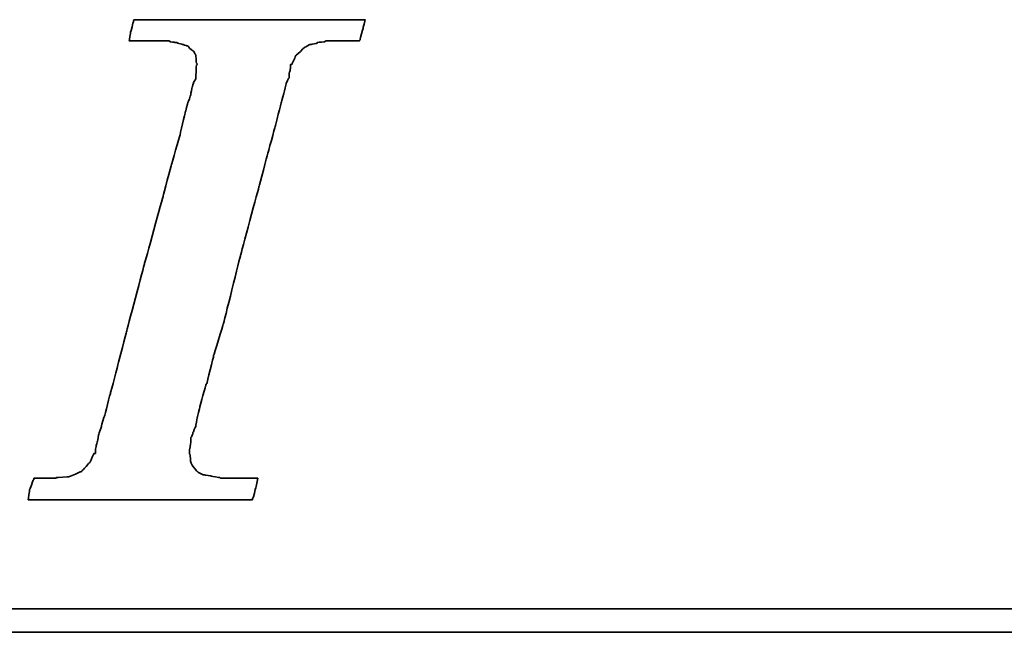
# Model space of a CAD drawing. Header units: millimetres. Extents: x -18 to 587, y -97 to 102.
# Tile 23 of 42: x 436.63 to 445.54, y -44.25 to -38.7. Entities that reach past the tile are written whole.
import ezdxf

# ---------------------------------------------------------------- set-up
doc = ezdxf.new("R2010")
doc.units = ezdxf.units.MM
doc.header["$LTSCALE"] = 0.15
doc.layers.add('DIM', color=4, linetype='CONTINUOUS')
doc.layers.add('layer 1', color=7, linetype='CONTINUOUS')

# ---------------------------------------------------------------- blocks, each defined once
blk = doc.blocks.new('TBI MOTION logo(完整正式版)')
at = {"layer": 'layer 1', "color": 22, "lineweight": 35}
for points, knots in [([(-40.59125, -7.94375), (-40.59125, -7.94375), (-40.97375, -7.94375), (-40.97375, -7.94375), (-40.97375, -7.94375), (-40.97375, -7.94375), (-41.38125, -7.94375), (-41.38125, -7.94375), (-41.38125, -7.94375), (-41.38125, -7.94375), (-41.54875, -7.94375), (-41.54875, -7.94375), (-41.54875, -7.94375), (-41.54875, -7.94375), (-41.59875, -7.94375), (-41.59875, -7.94375), (-41.59875, -7.94375), (-41.59875, -7.94375), (-41.88375, -7.94375), (-41.88375, -7.94375), (-41.88375, -7.94375), (-41.88375, -7.94375), (-41.90875, -7.91875), (-41.90875, -7.91875), (-41.90875, -7.91875), (-41.90875, -7.91875), (-42.19875, -7.87125), (-42.19875, -7.87125), (-42.19875, -7.87125), (-42.19875, -7.87125), (-42.43875, -7.82375), (-42.43875, -7.82375), (-42.43875, -7.82375), (-42.43875, -7.82375), (-42.45875, -7.82375), (-42.45875, -7.82375), (-42.45875, -7.82375), (-42.45875, -7.82375), (-42.48625, -7.82375), (-42.48625, -7.82375), (-42.48625, -7.82375), (-42.48625, -7.82375), (-42.67625, -7.72375), (-42.67625, -7.72375), (-42.67625, -7.72375), (-42.67625, -7.72375), (-42.70125, -7.70375), (-42.70125, -7.70375), (-42.70125, -7.70375), (-42.70125, -7.70375), (-42.72375, -7.67875), (-42.72375, -7.67875), (-42.72375, -7.67875), (-42.72375, -7.67875), (-42.86875, -7.48875), (-42.86875, -7.48875), (-42.86875, -7.48875), (-42.86875, -7.48875), (-42.89375, -7.43875), (-42.89375, -7.43875), (-42.89375, -7.43875), (-42.89375, -7.43875), (-42.91875, -7.38875), (-42.91875, -7.38875), (-42.91875, -7.38875), (-42.91875, -7.38875), (-42.93875, -7.12875), (-42.93875, -7.12875), (-42.93875, -7.12875), (-42.93875, -7.12875), (-42.96375, -7.10375), (-42.96375, -7.10375), (-42.96375, -7.10375), (-42.96375, -7.10375), (-42.96375, -7.05375), (-42.96375, -7.05375), (-42.96375, -7.05375), (-42.96375, -7.05375), (-42.96375, -7.00875), (-42.96375, -7.00875), (-42.96375, -7.00875), (-42.96375, -7.00875), (-42.91875, -6.69625), (-42.91875, -6.69625), (-42.91875, -6.69625), (-42.91875, -6.69625), (-42.91875, -6.62375), (-42.91875, -6.62375), (-42.91875, -6.62375), (-42.91875, -6.62375), (-42.91875, -6.59625), (-42.91875, -6.59625), (-42.91875, -6.59625), (-42.91875, -6.59625), (-42.91875, -6.57375), (-42.91875, -6.57375), (-42.91875, -6.57375), (-42.91875, -6.57375), (-42.91875, -6.52875), (-42.91875, -6.52875), (-42.91875, -6.52875), (-42.91875, -6.52875), (-42.89375, -6.50375), (-42.89375, -6.50375), (-42.89375, -6.50375), (-42.89375, -6.50375), (-42.84375, -6.38375), (-42.84375, -6.38375), (-42.84375, -6.38375), (-42.84375, -6.38375), (-42.84375, -6.35875), (-42.84375, -6.35875), (-42.84375, -6.35875), (-42.84375, -6.35875), (-42.74625, -6.14375), (-42.74625, -6.14375), (-42.74625, -6.14375), (-42.74625, -6.14375), (-42.70125, -5.85375), (-42.70125, -5.85375), (-42.70125, -5.85375), (-42.70125, -5.85375), (-42.60375, -5.47125), (-42.60375, -5.47125), (-42.60375, -5.47125), (-42.60375, -5.47125), (-42.60375, -5.44875), (-42.60375, -5.44875), (-42.60375, -5.44875), (-42.60375, -5.44875), (-42.38875, -4.67875), (-42.38875, -4.67875), (-42.38875, -4.67875), (-42.38875, -4.67875), (-42.36375, -4.65375), (-42.36375, -4.65375), (-42.36375, -4.65375), (-42.36375, -4.65375), (-42.12375, -3.69625), (-42.12375, -3.69625), (-42.12375, -3.69625), (-42.12375, -3.69625), (-42.12375, -3.67374), (-42.12375, -3.67374), (-42.12375, -3.67374), (-42.12375, -3.67374), (-41.78875, -2.59374), (-41.78875, -2.59374), (-41.78875, -2.59374), (-41.78875, -2.59374), (-41.18875, -0.19375), (-41.18875, -0.19375), (-41.18875, -0.19375), (-41.18875, -0.19375), (-40.54375, 2.20624), (-40.54375, 2.20624), (-40.54375, 2.20624), (-40.54375, 2.20624), (-40.25375, 3.30875), (-40.25375, 3.30875), (-40.25375, 3.30875), (-40.25375, 3.30875), (-39.98875, 4.27125), (-39.98875, 4.27125), (-39.98875, 4.27125), (-39.98875, 4.27125), (-39.77375, 5.13125), (-39.77375, 5.13125), (-39.77375, 5.13125), (-39.77375, 5.13125), (-39.67875, 5.47125), (-39.67875, 5.47125), (-39.67875, 5.47125), (-39.67875, 5.47125), (-39.60375, 5.75625), (-39.60375, 5.75625), (-39.60375, 5.75625), (-39.60375, 5.75625), (-39.60375, 5.78125), (-39.60375, 5.78125), (-39.60375, 5.78125), (-39.60375, 5.78125), (-39.50875, 5.97125), (-39.50875, 5.97125), (-39.50875, 5.97125), (-39.50875, 5.97125), (-39.50875, 6.13875), (-39.50875, 6.13875), (-39.50875, 6.13875), (-39.50875, 6.13875), (-39.48625, 6.16625), (-39.48625, 6.16625), (-39.48625, 6.16625), (-39.48625, 6.16625), (-39.46125, 6.28625), (-39.46125, 6.28625), (-39.46125, 6.28625), (-39.46125, 6.28625), (-39.46125, 6.42625), (-39.46125, 6.42625), (-39.46125, 6.42625), (-39.46125, 6.42625), (-39.41375, 6.42625), (-39.41375, 6.42625), (-39.41375, 6.42625), (-39.41375, 6.42625), (-39.29375, 6.69125), (-39.29375, 6.69125), (-39.29375, 6.69125), (-39.29375, 6.69125), (-39.26875, 6.74125), (-39.26875, 6.74125), (-39.26875, 6.74125), (-39.26875, 6.74125), (-39.24375, 6.76625), (-39.24375, 6.76625), (-39.24375, 6.76625), (-39.24375, 6.76625), (-38.98375, 7.00624), (-38.98375, 7.00624), (-38.98375, 7.00624), (-38.98375, 7.00624), (-38.95625, 7.02624), (-38.95625, 7.02624), (-38.95625, 7.02624), (-38.95625, 7.02624), (-38.78875, 7.12624), (-38.78875, 7.12624), (-38.78875, 7.12624), (-38.78875, 7.12624), (-38.76375, 7.12624), (-38.76375, 7.12624), (-38.76375, 7.12624), (-38.76375, 7.12624), (-38.74375, 7.12624), (-38.74375, 7.12624), (-38.74375, 7.12624), (-38.74375, 7.12624), (-38.52875, 7.17125), (-38.52875, 7.17125), (-38.52875, 7.17125), (-38.52875, 7.17125), (-38.52875, 7.19624), (-38.52875, 7.19624), (-38.52875, 7.19624), (-38.52875, 7.19624), (-38.50375, 7.19624), (-38.50375, 7.19624), (-38.50375, 7.19624), (-38.50375, 7.19624), (-38.26125, 7.21875), (-38.26125, 7.21875), (-38.26125, 7.21875), (-38.26125, 7.21875), (-38.23875, 7.24624), (-38.23875, 7.24624), (-38.23875, 7.24624), (-38.23875, 7.24624), (-38.21625, 7.24624), (-38.21625, 7.24624), (-38.21625, 7.24624), (-38.21625, 7.24624), (-38.18875, 7.24624), (-38.18875, 7.24624), (-38.18875, 7.24624), (-38.18875, 7.24624), (-37.90375, 7.24624), (-37.90375, 7.24624), (-37.90375, 7.24624), (-37.90375, 7.24624), (-37.85375, 7.24624), (-37.85375, 7.24624), (-37.85375, 7.24624), (-37.85375, 7.24624), (-37.75875, 7.24624), (-37.75875, 7.24624), (-37.75875, 7.24624), (-37.75875, 7.24624), (-37.42375, 7.24624), (-37.42375, 7.24624), (-37.42375, 7.24624), (-37.42375, 7.24624), (-37.08875, 7.24624), (-37.08875, 7.24624), (-37.08875, 7.24624), (-37.08875, 7.24624), (-37.06375, 7.24624), (-37.06375, 7.24624), (-37.06375, 7.24624), (-37.06375, 7.24624), (-37.06375, 7.26624), (-37.06375, 7.26624), (-37.06375, 7.26624), (-37.06375, 7.26624), (-37.03875, 7.29125), (-37.03875, 7.29125), (-37.03875, 7.29125), (-37.03875, 7.29125), (-37.03875, 7.31625), (-37.03875, 7.31625), (-37.03875, 7.31625), (-37.03875, 7.31625), (-36.94125, 7.67625), (-36.94125, 7.67625), (-36.94125, 7.67625), (-36.94125, 7.67625), (-36.86875, 7.98625), (-36.86875, 7.98625), (-36.86875, 7.98625), (-36.86875, 7.98625), (-36.98875, 7.98625), (-36.98875, 7.98625), (-36.98875, 7.98625), (-36.98875, 7.98625), (-37.42375, 7.98625), (-37.42375, 7.98625), (-37.42375, 7.98625), (-37.42375, 7.98625), (-37.94875, 7.98625), (-37.94875, 7.98625), (-37.94875, 7.98625), (-37.94875, 7.98625), (-38.57375, 7.98625), (-38.57375, 7.98625), (-38.57375, 7.98625), (-38.57375, 7.98625), (-39.29375, 7.98625), (-39.29375, 7.98625), (-39.29375, 7.98625), (-39.29375, 7.98625), (-40.82875, 7.98625), (-40.82875, 7.98625), (-40.82875, 7.98625), (-40.82875, 7.98625), (-42.36375, 7.98625), (-42.36375, 7.98625), (-42.36375, 7.98625), (-42.36375, 7.98625), (-43.08375, 7.98625), (-43.08375, 7.98625), (-43.08375, 7.98625), (-43.08375, 7.98625), (-43.70875, 7.98625), (-43.70875, 7.98625), (-43.70875, 7.98625), (-43.70875, 7.98625), (-44.23375, 7.98625), (-44.23375, 7.98625), (-44.23375, 7.98625), (-44.23375, 7.98625), (-44.66875, 7.98625), (-44.66875, 7.98625), (-44.66875, 7.98625), (-44.66875, 7.98625), (-44.88375, 7.98625), (-44.88375, 7.98625), (-44.88375, 7.98625), (-44.88375, 7.98625), (-44.90875, 7.94125), (-44.90875, 7.94125), (-44.90875, 7.94125), (-44.90875, 7.94125), (-44.90875, 7.91625), (-44.90875, 7.91625), (-44.90875, 7.91625), (-44.90875, 7.91625), (-45.00375, 7.55625), (-45.00375, 7.55625), (-45.00375, 7.55625), (-45.00375, 7.55625), (-45.05375, 7.24624), (-45.05375, 7.24624), (-45.05375, 7.24624), (-45.05375, 7.24624), (-44.61875, 7.24624), (-44.61875, 7.24624), (-44.61875, 7.24624), (-44.61875, 7.24624), (-44.11375, 7.24624), (-44.11375, 7.24624), (-44.11375, 7.24624), (-44.11375, 7.24624), (-43.99375, 7.24624), (-43.99375, 7.24624), (-43.99375, 7.24624), (-43.99375, 7.24624), (-43.94625, 7.24624), (-43.94625, 7.24624), (-43.94625, 7.24624), (-43.94625, 7.24624), (-43.92374, 7.24624), (-43.92374, 7.24624), (-43.92374, 7.24624), (-43.92374, 7.24624), (-43.65875, 7.24624), (-43.65875, 7.24624), (-43.65875, 7.24624), (-43.65875, 7.24624), (-43.63875, 7.21875), (-43.63875, 7.21875), (-43.63875, 7.21875), (-43.63875, 7.21875), (-43.46875, 7.19624), (-43.46875, 7.19624), (-43.46875, 7.19624), (-43.46875, 7.19624), (-43.39875, 7.19624), (-43.39875, 7.19624), (-43.39875, 7.19624), (-43.39875, 7.19624), (-43.37125, 7.17125), (-43.37125, 7.17125), (-43.37125, 7.17125), (-43.37125, 7.17125), (-43.34875, 7.17125), (-43.34875, 7.17125), (-43.34875, 7.17125), (-43.34875, 7.17125), (-43.20375, 7.12624), (-43.20375, 7.12624), (-43.20375, 7.12624), (-43.20375, 7.12624), (-43.05875, 7.07624), (-43.05875, 7.07624), (-43.05875, 7.07624), (-43.05875, 7.07624), (-43.01375, 7.07624), (-43.01375, 7.07624), (-43.01375, 7.07624), (-43.01375, 7.07624), (-42.98875, 7.02624), (-42.98875, 7.02624), (-42.98875, 7.02624), (-42.98875, 7.02624), (-42.79875, 6.86125), (-42.79875, 6.86125), (-42.79875, 6.86125), (-42.79875, 6.86125), (-42.77375, 6.81125), (-42.77375, 6.81125), (-42.77375, 6.81125), (-42.77375, 6.81125), (-42.74625, 6.76625), (-42.74625, 6.76625), (-42.74625, 6.76625), (-42.74625, 6.76625), (-42.72375, 6.47625), (-42.72375, 6.47625), (-42.72375, 6.47625), (-42.72375, 6.47625), (-42.70125, 6.45124), (-42.70125, 6.45124), (-42.70125, 6.45124), (-42.70125, 6.45124), (-42.70125, 6.42625), (-42.70125, 6.42625), (-42.70125, 6.42625), (-42.70125, 6.42625), (-42.72375, 6.40625), (-42.72375, 6.40625), (-42.72375, 6.40625), (-42.72375, 6.40625), (-42.74625, 5.97125), (-42.74625, 5.97125), (-42.74625, 5.97125), (-42.74625, 5.97125), (-42.74625, 5.94625), (-42.74625, 5.94625), (-42.74625, 5.94625), (-42.74625, 5.94625), (-42.74625, 5.92625), (-42.74625, 5.92625), (-42.74625, 5.92625), (-42.74625, 5.92625), (-42.77375, 5.87625), (-42.77375, 5.87625), (-42.77375, 5.87625), (-42.77375, 5.87625), (-42.81875, 5.80625), (-42.81875, 5.80625), (-42.81875, 5.80625), (-42.81875, 5.80625), (-42.86875, 5.63625), (-42.86875, 5.63625), (-42.86875, 5.63625), (-42.86875, 5.63625), (-42.91875, 5.39625), (-42.91875, 5.39625), (-42.91875, 5.39625), (-42.91875, 5.39625), (-42.91875, 5.37124), (-42.91875, 5.37124), (-42.91875, 5.37124), (-42.91875, 5.37124), (-43.01375, 5.10874), (-43.01375, 5.10874), (-43.01375, 5.10874), (-43.01375, 5.10874), (-43.10875, 4.77124), (-43.10875, 4.77124), (-43.10875, 4.77124), (-43.10875, 4.77124), (-43.29875, 3.95625), (-43.29875, 3.95625), (-43.29875, 3.95625), (-43.29875, 3.95625), (-43.58875, 2.95125), (-43.58875, 2.95125), (-43.58875, 2.95125), (-43.58875, 2.95125), (-43.87375, 1.87125), (-43.87375, 1.87125), (-43.87375, 1.87125), (-43.87375, 1.87125), (-44.52625, -0.50374), (-44.52625, -0.50374), (-44.52625, -0.50374), (-44.52625, -0.50374), (-45.14875, -2.85375), (-45.14875, -2.85375), (-45.14875, -2.85375), (-45.14875, -2.85375), (-45.43375, -3.95875), (-45.43375, -3.95875), (-45.43375, -3.95875), (-45.43375, -3.95875), (-45.69875, -4.96875), (-45.69875, -4.96875), (-45.69875, -4.96875), (-45.69875, -4.96875), (-45.91375, -5.78375), (-45.91375, -5.78375), (-45.91375, -5.78375), (-45.91375, -5.78375), (-46.01375, -6.11875), (-46.01375, -6.11875), (-46.01375, -6.11875), (-46.01375, -6.11875), (-46.01375, -6.14375), (-46.01375, -6.14375), (-46.01375, -6.14375), (-46.01375, -6.14375), (-46.10875, -6.40875), (-46.10875, -6.40875), (-46.10875, -6.40875), (-46.10875, -6.40875), (-46.15375, -6.64875), (-46.15375, -6.64875), (-46.15375, -6.64875), (-46.15375, -6.64875), (-46.20375, -6.83875), (-46.20375, -6.83875), (-46.20375, -6.83875), (-46.20375, -6.83875), (-46.22875, -6.93375), (-46.22875, -6.93375), (-46.22875, -6.93375), (-46.22875, -6.93375), (-46.22875, -7.07875), (-46.22875, -7.07875), (-46.22875, -7.07875), (-46.22875, -7.07875), (-46.27375, -7.07875), (-46.27375, -7.07875), (-46.27375, -7.07875), (-46.27375, -7.07875), (-46.39375, -7.34375), (-46.39375, -7.34375), (-46.39375, -7.34375), (-46.39375, -7.34375), (-46.39375, -7.36875), (-46.39375, -7.36875), (-46.39375, -7.36875), (-46.39375, -7.36875), (-46.42125, -7.38875), (-46.42125, -7.38875), (-46.42125, -7.38875), (-46.42125, -7.38875), (-46.68375, -7.67875), (-46.68375, -7.67875), (-46.68375, -7.67875), (-46.68375, -7.67875), (-46.70875, -7.70375), (-46.70875, -7.70375), (-46.70875, -7.70375), (-46.70875, -7.70375), (-46.75375, -7.72375), (-46.75375, -7.72375), (-46.75375, -7.72375), (-46.75375, -7.72375), (-47.08875, -7.87125), (-47.08875, -7.87125), (-47.08875, -7.87125), (-47.08875, -7.87125), (-47.11625, -7.87125), (-47.11625, -7.87125), (-47.11625, -7.87125), (-47.11625, -7.87125), (-47.13875, -7.89375), (-47.13875, -7.89375), (-47.13875, -7.89375), (-47.13875, -7.89375), (-47.56875, -7.91875), (-47.56875, -7.91875), (-47.56875, -7.91875), (-47.56875, -7.91875), (-47.59625, -7.94375), (-47.59625, -7.94375), (-47.59625, -7.94375), (-47.59625, -7.94375), (-47.64375, -7.94375), (-47.64375, -7.94375), (-47.64375, -7.94375), (-47.64375, -7.94375), (-47.73625, -7.94375), (-47.73625, -7.94375), (-47.73625, -7.94375), (-47.73625, -7.94375), (-48.07375, -7.94375), (-48.07375, -7.94375), (-48.07375, -7.94375), (-48.07375, -7.94375), (-48.36125, -7.94375), (-48.36125, -7.94375), (-48.36125, -7.94375), (-48.36125, -7.94375), (-48.36125, -7.96625), (-48.36125, -7.96625), (-48.36125, -7.96625), (-48.36125, -7.96625), (-48.36125, -7.99125), (-48.36125, -7.99125), (-48.36125, -7.99125), (-48.36125, -7.99125), (-48.38875, -8.01375), (-48.38875, -8.01375), (-48.38875, -8.01375), (-48.38875, -8.01375), (-48.50875, -8.34875), (-48.50875, -8.34875), (-48.50875, -8.34875), (-48.50875, -8.34875), (-48.55375, -8.68625), (-48.55375, -8.68625), (-48.55375, -8.68625), (-48.55375, -8.68625), (-48.45875, -8.68625), (-48.45875, -8.68625), (-48.45875, -8.68625), (-48.45875, -8.68625), (-48.07375, -8.68625), (-48.07375, -8.68625), (-48.07375, -8.68625), (-48.07375, -8.68625), (-47.52375, -8.68625), (-47.52375, -8.68625), (-47.52375, -8.68625), (-47.52375, -8.68625), (-46.92375, -8.68625), (-46.92375, -8.68625), (-46.92375, -8.68625), (-46.92375, -8.68625), (-46.25375, -8.68625), (-46.25375, -8.68625), (-46.25375, -8.68625), (-46.25375, -8.68625), (-46.20375, -8.68625), (-46.20375, -8.68625), (-46.20375, -8.68625), (-46.20375, -8.68625), (-44.71375, -8.68625), (-44.71375, -8.68625), (-44.71375, -8.68625), (-44.71375, -8.68625), (-43.22875, -8.68625), (-43.22875, -8.68625), (-43.22875, -8.68625), (-43.22875, -8.68625), (-42.55875, -8.68625), (-42.55875, -8.68625), (-42.55875, -8.68625), (-42.55875, -8.68625), (-42.50875, -8.68625), (-42.50875, -8.68625), (-42.50875, -8.68625), (-42.50875, -8.68625), (-41.93375, -8.68625), (-41.93375, -8.68625), (-41.93375, -8.68625), (-41.93375, -8.68625), (-41.38125, -8.68625), (-41.38125, -8.68625), (-41.38125, -8.68625), (-41.38125, -8.68625), (-40.97375, -8.68625), (-40.97375, -8.68625), (-40.97375, -8.68625), (-40.97375, -8.68625), (-40.78125, -8.68625), (-40.78125, -8.68625), (-40.78125, -8.68625), (-40.78125, -8.68625), (-40.78125, -8.63875), (-40.78125, -8.63875), (-40.78125, -8.63875), (-40.78125, -8.63875), (-40.75875, -8.63875), (-40.75875, -8.63875), (-40.75875, -8.63875), (-40.75875, -8.63875), (-40.66375, -8.27875), (-40.66375, -8.27875), (-40.66375, -8.27875), (-40.66375, -8.27875), (-40.59125, -7.94375), (-40.59125, -7.94375)], [0, 0, 0, 0, 0.00558659, 0.00558659, 0.00558659, 0.0055866, 0.01117318, 0.01117318, 0.01117318, 0.01117319, 0.01675978, 0.01675978, 0.01675978, 0.01675979, 0.02234637, 0.02234637, 0.02234637, 0.02234638, 0.02793296, 0.02793296, 0.02793296, 0.02793297, 0.03351955, 0.03351955, 0.03351955, 0.03351956, 0.03910615, 0.03910615, 0.03910615, 0.03910616, 0.04469274, 0.04469274, 0.04469274, 0.04469275, 0.05027933, 0.05027933, 0.05027933, 0.05027934, 0.05586592, 0.05586592, 0.05586592, 0.05586593, 0.06145251, 0.06145251, 0.06145251, 0.06145252, 0.06703911, 0.06703911, 0.06703911, 0.06703912, 0.0726257, 0.0726257, 0.0726257, 0.07262571, 0.07821229, 0.07821229, 0.07821229, 0.0782123, 0.08379888, 0.08379888, 0.08379888, 0.08379889, 0.08938547, 0.08938547, 0.08938547, 0.08938548, 0.09497207, 0.09497207, 0.09497207, 0.09497208, 0.10055866, 0.10055866, 0.10055866, 0.10055867, 0.10614525, 0.10614525, 0.10614525, 0.10614526, 0.11173184, 0.11173184, 0.11173184, 0.11173185, 0.11731844, 0.11731844, 0.11731844, 0.11731845, 0.12290503, 0.12290503, 0.12290503, 0.12290504, 0.12849162, 0.12849162, 0.12849162, 0.12849163, 0.13407821, 0.13407821, 0.13407821, 0.13407822, 0.1396648, 0.1396648, 0.1396648, 0.13966481, 0.1452514, 0.1452514, 0.1452514, 0.14525141, 0.15083799, 0.15083799, 0.15083799, 0.150838, 0.15642458, 0.15642458, 0.15642458, 0.15642459, 0.16201117, 0.16201117, 0.16201117, 0.16201118, 0.16759777, 0.16759777, 0.16759777, 0.16759778, 0.17318436, 0.17318436, 0.17318436, 0.17318437, 0.17877095, 0.17877095, 0.17877095, 0.17877096, 0.18435754, 0.18435754, 0.18435754, 0.18435755, 0.18994413, 0.18994413, 0.18994413, 0.18994414, 0.19553073, 0.19553073, 0.19553073, 0.19553074, 0.20111732, 0.20111732, 0.20111732, 0.20111733, 0.20670391, 0.20670391, 0.20670391, 0.20670392, 0.2122905, 0.2122905, 0.2122905, 0.21229051, 0.21787709, 0.21787709, 0.21787709, 0.2178771, 0.22346369, 0.22346369, 0.22346369, 0.2234637, 0.22905028, 0.22905028, 0.22905028, 0.22905029, 0.23463687, 0.23463687, 0.23463687, 0.23463688, 0.24022346, 0.24022346, 0.24022346, 0.24022347, 0.24581006, 0.24581006, 0.24581006, 0.24581007, 0.25139665, 0.25139665, 0.25139665, 0.25139666, 0.25698324, 0.25698324, 0.25698324, 0.25698325, 0.26256983, 0.26256983, 0.26256983, 0.26256984, 0.26815642, 0.26815642, 0.26815642, 0.26815643, 0.27374302, 0.27374302, 0.27374302, 0.27374303, 0.27932961, 0.27932961, 0.27932961, 0.27932962, 0.2849162, 0.2849162, 0.2849162, 0.28491621, 0.29050279, 0.29050279, 0.29050279, 0.2905028, 0.29608939, 0.29608939, 0.29608939, 0.2960894, 0.30167598, 0.30167598, 0.30167598, 0.30167599, 0.30726257, 0.30726257, 0.30726257, 0.30726258, 0.31284916, 0.31284916, 0.31284916, 0.31284917, 0.31843575, 0.31843575, 0.31843575, 0.31843576, 0.32402235, 0.32402235, 0.32402235, 0.32402236, 0.32960894, 0.32960894, 0.32960894, 0.32960895, 0.33519553, 0.33519553, 0.33519553, 0.33519554, 0.34078212, 0.34078212, 0.34078212, 0.34078213, 0.34636872, 0.34636872, 0.34636872, 0.34636873, 0.35195531, 0.35195531, 0.35195531, 0.35195532, 0.3575419, 0.3575419, 0.3575419, 0.35754191, 0.36312849, 0.36312849, 0.36312849, 0.3631285, 0.36871508, 0.36871508, 0.36871508, 0.36871509, 0.37430168, 0.37430168, 0.37430168, 0.37430169, 0.37988827, 0.37988827, 0.37988827, 0.37988828, 0.38547486, 0.38547486, 0.38547486, 0.38547487, 0.39106145, 0.39106145, 0.39106145, 0.39106146, 0.39664804, 0.39664804, 0.39664804, 0.39664805, 0.40223464, 0.40223464, 0.40223464, 0.40223465, 0.40782123, 0.40782123, 0.40782123, 0.40782124, 0.41340782, 0.41340782, 0.41340782, 0.41340783, 0.41899441, 0.41899441, 0.41899441, 0.41899442, 0.42458101, 0.42458101, 0.42458101, 0.42458102, 0.4301676, 0.4301676, 0.4301676, 0.43016761, 0.43575419, 0.43575419, 0.43575419, 0.4357542, 0.44134078, 0.44134078, 0.44134078, 0.44134079, 0.44692737, 0.44692737, 0.44692737, 0.44692738, 0.45251397, 0.45251397, 0.45251397, 0.45251398, 0.45810056, 0.45810056, 0.45810056, 0.45810057, 0.46368715, 0.46368715, 0.46368715, 0.46368716, 0.46927374, 0.46927374, 0.46927374, 0.46927375, 0.47486034, 0.47486034, 0.47486034, 0.47486035, 0.48044693, 0.48044693, 0.48044693, 0.48044694, 0.48603352, 0.48603352, 0.48603352, 0.48603353, 0.49162011, 0.49162011, 0.49162011, 0.49162012, 0.4972067, 0.4972067, 0.4972067, 0.49720671, 0.5027933, 0.5027933, 0.5027933, 0.50279331, 0.50837989, 0.50837989, 0.50837989, 0.5083799, 0.51396648, 0.51396648, 0.51396648, 0.51396649, 0.51955307, 0.51955307, 0.51955307, 0.51955308, 0.52513966, 0.52513966, 0.52513966, 0.52513967, 0.53072626, 0.53072626, 0.53072626, 0.53072627, 0.53631285, 0.53631285, 0.53631285, 0.53631286, 0.54189944, 0.54189944, 0.54189944, 0.54189945, 0.54748603, 0.54748603, 0.54748603, 0.54748604, 0.55307263, 0.55307263, 0.55307263, 0.55307264, 0.55865922, 0.55865922, 0.55865922, 0.55865923, 0.56424581, 0.56424581, 0.56424581, 0.56424582, 0.5698324, 0.5698324, 0.5698324, 0.56983241, 0.57541899, 0.57541899, 0.57541899, 0.575419, 0.58100559, 0.58100559, 0.58100559, 0.5810056, 0.58659218, 0.58659218, 0.58659218, 0.58659219, 0.59217877, 0.59217877, 0.59217877, 0.59217878, 0.59776536, 0.59776536, 0.59776536, 0.59776537, 0.60335196, 0.60335196, 0.60335196, 0.60335197, 0.60893855, 0.60893855, 0.60893855, 0.60893856, 0.61452514, 0.61452514, 0.61452514, 0.61452515, 0.62011173, 0.62011173, 0.62011173, 0.62011174, 0.62569832, 0.62569832, 0.62569832, 0.62569833, 0.63128492, 0.63128492, 0.63128492, 0.63128493, 0.63687151, 0.63687151, 0.63687151, 0.63687152, 0.6424581, 0.6424581, 0.6424581, 0.64245811, 0.64804469, 0.64804469, 0.64804469, 0.6480447, 0.65363128, 0.65363128, 0.65363128, 0.65363129, 0.65921788, 0.65921788, 0.65921788, 0.65921789, 0.66480447, 0.66480447, 0.66480447, 0.66480448, 0.67039106, 0.67039106, 0.67039106, 0.67039107, 0.67597765, 0.67597765, 0.67597765, 0.67597766, 0.68156425, 0.68156425, 0.68156425, 0.68156426, 0.68715084, 0.68715084, 0.68715084, 0.68715085, 0.69273743, 0.69273743, 0.69273743, 0.69273744, 0.69832402, 0.69832402, 0.69832402, 0.69832403, 0.70391061, 0.70391061, 0.70391061, 0.70391062, 0.70949721, 0.70949721, 0.70949721, 0.70949722, 0.7150838, 0.7150838, 0.7150838, 0.71508381, 0.72067039, 0.72067039, 0.72067039, 0.7206704, 0.72625698, 0.72625698, 0.72625698, 0.72625699, 0.73184358, 0.73184358, 0.73184358, 0.73184359, 0.73743017, 0.73743017, 0.73743017, 0.73743018, 0.74301676, 0.74301676, 0.74301676, 0.74301677, 0.74860335, 0.74860335, 0.74860335, 0.74860336, 0.75418994, 0.75418994, 0.75418994, 0.75418995, 0.75977654, 0.75977654, 0.75977654, 0.75977655, 0.76536313, 0.76536313, 0.76536313, 0.76536314, 0.77094972, 0.77094972, 0.77094972, 0.77094973, 0.77653631, 0.77653631, 0.77653631, 0.77653632, 0.78212291, 0.78212291, 0.78212291, 0.78212292, 0.7877095, 0.7877095, 0.7877095, 0.78770951, 0.79329609, 0.79329609, 0.79329609, 0.7932961, 0.79888268, 0.79888268, 0.79888268, 0.79888269, 0.80446927, 0.80446927, 0.80446927, 0.80446928, 0.81005587, 0.81005587, 0.81005587, 0.81005588, 0.81564246, 0.81564246, 0.81564246, 0.81564247, 0.82122905, 0.82122905, 0.82122905, 0.82122906, 0.82681564, 0.82681564, 0.82681564, 0.82681565, 0.83240223, 0.83240223, 0.83240223, 0.83240224, 0.83798883, 0.83798883, 0.83798883, 0.83798884, 0.84357542, 0.84357542, 0.84357542, 0.84357543, 0.84916201, 0.84916201, 0.84916201, 0.84916202, 0.8547486, 0.8547486, 0.8547486, 0.85474861, 0.8603352, 0.8603352, 0.8603352, 0.86033521, 0.86592179, 0.86592179, 0.86592179, 0.8659218, 0.87150838, 0.87150838, 0.87150838, 0.87150839, 0.87709497, 0.87709497, 0.87709497, 0.87709498, 0.88268156, 0.88268156, 0.88268156, 0.88268157, 0.88826816, 0.88826816, 0.88826816, 0.88826817, 0.89385475, 0.89385475, 0.89385475, 0.89385476, 0.89944134, 0.89944134, 0.89944134, 0.89944135, 0.90502793, 0.90502793, 0.90502793, 0.90502794, 0.91061453, 0.91061453, 0.91061453, 0.91061454, 0.91620112, 0.91620112, 0.91620112, 0.91620113, 0.92178771, 0.92178771, 0.92178771, 0.92178772, 0.9273743, 0.9273743, 0.9273743, 0.92737431, 0.93296089, 0.93296089, 0.93296089, 0.9329609, 0.93854749, 0.93854749, 0.93854749, 0.9385475, 0.94413408, 0.94413408, 0.94413408, 0.94413409, 0.94972067, 0.94972067, 0.94972067, 0.94972068, 0.95530726, 0.95530726, 0.95530726, 0.95530727, 0.96089385, 0.96089385, 0.96089385, 0.96089386, 0.96648045, 0.96648045, 0.96648045, 0.96648046, 0.97206704, 0.97206704, 0.97206704, 0.97206705, 0.97765363, 0.97765363, 0.97765363, 0.97765364, 0.98324022, 0.98324022, 0.98324022, 0.98324023, 0.98882682, 0.98882682, 0.98882682, 0.98882683, 0.99441341, 0.99441341, 0.99441341, 0.99441342, 1, 1, 1, 1]), ([(75.90875, -9.47875), (75.90875, -9.47875), (75.90875, -12.28625), (75.90875, -12.28625), (75.90875, -12.28625), (75.90875, -12.28625), (75.90875, -12.47875), (75.90875, -12.47875), (75.90875, -12.47875), (75.90875, -12.47875), (75.71625, -12.47875), (75.71625, -12.47875), (75.71625, -12.47875), (75.71625, -12.47875), (-88.32875, -12.47875), (-88.32875, -12.47875), (-88.32875, -12.47875), (-88.32875, -12.47875), (-88.32875, -13.29375), (-88.32875, -13.29375), (-88.32875, -13.29375), (-88.32875, -13.29375), (82.89125, -13.29375), (82.89125, -13.29375), (82.89125, -13.29375), (82.89125, -13.29375), (75.90875, -9.47875), (75.90875, -9.47875)], [0, 0, 0, 0, 0.14285714, 0.14285714, 0.14285714, 0.14285715, 0.28571429, 0.28571429, 0.28571429, 0.2857143, 0.42857143, 0.42857143, 0.42857143, 0.42857144, 0.57142857, 0.57142857, 0.57142857, 0.57142858, 0.71428571, 0.71428571, 0.71428571, 0.71428572, 0.85714286, 0.85714286, 0.85714286, 0.85714287, 1, 1, 1, 1])]:
    blk.add_open_spline(points, degree=3, knots=knots, dxfattribs=at)

msp = doc.modelspace()

# ---------------------------------------------------------------- block references
at = {"layer": 'DIM', "color": 0, "xscale": 0.2606204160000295, "yscale": 0.2606204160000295, "zscale": 0.2606204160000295}
msp.add_blockref('TBI MOTION logo(完整正式版)', (449.3648, -40.7856), dxfattribs=at)

doc.saveas('drawing.dxf')
